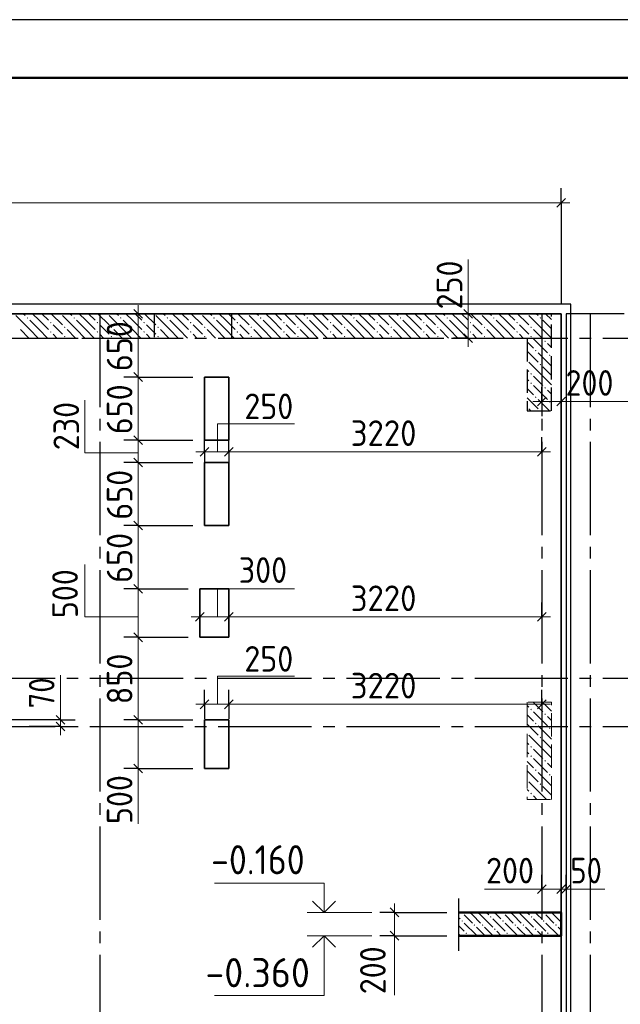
# Model space of a CAD drawing. Header units: millimetres. Extents: x 0 to 50400, y 0 to 35640.
# Tile 18 of 19: x 34691 to 40874, y 25502 to 35640. Entities that reach past the tile are written whole.
import ezdxf

# ---------------------------------------------------------------- set-up
doc = ezdxf.new("R2010")
doc.units = ezdxf.units.MM
doc.linetypes.add('______2', pattern=[324, 240, -84])
doc.linetypes.add('______5', pattern=[1320, 960, -120, 120, -120])
for name, color, linetype, lineweight in [('Standard', 7, 'Continuous', 25), ('ЖБ Перекрытие верхний уровень', 7, 'Continuous', 35), ('ЖБ Пилон', 7, 'Continuous', 35), ('ЖБ Стена верхний уровень', 7, 'Continuous', 35), ('Общий01', 7, 'Continuous', 13), ('Примечания', 7, 'Continuous', 13), ('Размерная линия_ общее', 7, 'Continuous', 13)]:
    doc.layers.add(name, color=color, linetype=linetype, lineweight=lineweight)
doc.layers.add('Оси', color=7, linetype='______5', true_color=0x656565)
doc.styles.add('ISOCPEUR', font='txt')

msp = doc.modelspace()

# ---------------------------------------------------------------- hatches: boundary and pattern name
at = {"layer": 'ЖБ Пилон', "linetype": 'Continuous', "lineweight": 18, "transparency": 33554687}
for points in [[(39948, 28537), (39956, 28545), (39963, 28537), (39956, 28530)], [(40092, 28489), (40100, 28497), (40107, 28489), (40100, 28481)], [(39996, 28393), (40004, 28401), (40011, 28393), (40004, 28385)], [(39915, 28298), (39915, 28297), (39915, 28297)], [(40140, 28345), (40148, 28353), (40155, 28345), (40148, 28337)], [(40044, 28249), (40052, 28257), (40059, 28249), (40052, 28241)], [(39948, 28153), (39956, 28161), (39963, 28153), (39956, 28145)], [(39948, 28057), (39956, 28065), (39963, 28057), (39956, 28050)], [(40092, 28009), (40100, 28017), (40107, 28009), (40100, 28001)], [(39996, 27913), (40004, 27921), (40011, 27913), (40004, 27905)], [(39915, 27818), (39915, 27817), (39915, 27817)], [(40140, 27865), (40148, 27873), (40155, 27865), (40148, 27857)], [(39948, 27673), (39956, 27681), (39963, 27673), (39956, 27665)], [(40044, 27769), (40052, 27777), (40059, 27769), (40052, 27761)]]:
    msp.add_hatch(color=7, dxfattribs=at).paths.add_polyline_path(points, flags=16)
at = {"layer": 'ЖБ Стена верхний уровень', "linetype": 'Continuous', "lineweight": 18, "transparency": 33554687}
for points in [[(34764, 32569), (34772, 32577), (34779, 32569), (34772, 32561)], [(35110, 32612), (35108, 32610), (35105, 32612)], [(35244, 32569), (35252, 32577), (35259, 32569), (35252, 32561)], [(35590, 32612), (35588, 32610), (35585, 32612)], [(35724, 32569), (35732, 32577), (35739, 32569), (35732, 32561)], [(36070, 32612), (36068, 32610), (36065, 32612)], [(36204, 32569), (36212, 32577), (36219, 32569), (36212, 32561)], [(36550, 32612), (36548, 32610), (36545, 32612)], [(36684, 32569), (36692, 32577), (36699, 32569), (36692, 32561)], [(37030, 32612), (37028, 32610), (37025, 32612)], [(37164, 32569), (37172, 32577), (37179, 32569), (37172, 32561)], [(37510, 32612), (37508, 32610), (37505, 32612)], [(37644, 32569), (37652, 32577), (37659, 32569), (37652, 32561)], [(37990, 32612), (37988, 32610), (37985, 32612)], [(38124, 32569), (38132, 32577), (38139, 32569), (38132, 32561)], [(38470, 32612), (38468, 32610), (38465, 32612)], [(38604, 32569), (38612, 32577), (38619, 32569), (38612, 32561)], [(38950, 32612), (38948, 32610), (38945, 32612)], [(39084, 32569), (39092, 32577), (39099, 32569), (39092, 32561)], [(39430, 32612), (39428, 32610), (39425, 32612)], [(39564, 32569), (39572, 32577), (39579, 32569), (39572, 32561)], [(39910, 32612), (39908, 32610), (39905, 32612)], [(40044, 32569), (40052, 32577), (40059, 32569), (40052, 32561)], [(35004, 32521), (35012, 32529), (35019, 32521), (35012, 32513)], [(35148, 32473), (35156, 32481), (35163, 32473), (35156, 32466)], [(35484, 32521), (35492, 32529), (35499, 32521), (35492, 32513)], [(35628, 32473), (35636, 32481), (35643, 32473), (35636, 32466)], [(35964, 32521), (35972, 32529), (35979, 32521), (35972, 32513)], [(36108, 32473), (36116, 32481), (36123, 32473), (36116, 32466)], [(36444, 32521), (36452, 32529), (36459, 32521), (36452, 32513)], [(36588, 32473), (36596, 32481), (36603, 32473), (36596, 32466)], [(36924, 32521), (36932, 32529), (36939, 32521), (36932, 32513)], [(37068, 32473), (37076, 32481), (37083, 32473), (37076, 32466)], [(37404, 32521), (37412, 32529), (37419, 32521), (37412, 32513)], [(37548, 32473), (37556, 32481), (37563, 32473), (37556, 32466)], [(37884, 32521), (37892, 32529), (37899, 32521), (37892, 32513)], [(38028, 32473), (38036, 32481), (38043, 32473), (38036, 32466)], [(38364, 32521), (38372, 32529), (38379, 32521), (38372, 32513)], [(38508, 32473), (38516, 32481), (38523, 32473), (38516, 32466)], [(38844, 32521), (38852, 32529), (38859, 32521), (38852, 32513)], [(38988, 32473), (38996, 32481), (39003, 32473), (38996, 32466)], [(39324, 32521), (39332, 32529), (39339, 32521), (39332, 32513)], [(39468, 32473), (39476, 32481), (39483, 32473), (39476, 32466)], [(39804, 32521), (39812, 32529), (39819, 32521), (39812, 32513)], [(39948, 32473), (39956, 32481), (39963, 32473), (39956, 32466)], [(35004, 32425), (35012, 32433), (35019, 32425), (35012, 32417)], [(35148, 32377), (35156, 32385), (35163, 32377), (35156, 32370)], [(35484, 32425), (35492, 32433), (35499, 32425), (35492, 32417)], [(35628, 32377), (35636, 32385), (35643, 32377), (35636, 32370)], [(35964, 32425), (35972, 32433), (35979, 32425), (35972, 32417)], [(36108, 32377), (36116, 32385), (36123, 32377), (36116, 32370)], [(36444, 32425), (36452, 32433), (36459, 32425), (36452, 32417)], [(36588, 32377), (36596, 32385), (36603, 32377), (36596, 32370)], [(36924, 32425), (36932, 32433), (36939, 32425), (36932, 32417)], [(37068, 32377), (37076, 32385), (37083, 32377), (37076, 32370)], [(37404, 32425), (37412, 32433), (37419, 32425), (37412, 32417)], [(37548, 32377), (37556, 32385), (37563, 32377), (37556, 32370)], [(37884, 32425), (37892, 32433), (37899, 32425), (37892, 32417)], [(38028, 32377), (38036, 32385), (38043, 32377), (38036, 32370)], [(38364, 32425), (38372, 32433), (38379, 32425), (38372, 32417)], [(38508, 32377), (38516, 32385), (38523, 32377), (38516, 32370)], [(38844, 32425), (38852, 32433), (38859, 32425), (38852, 32417)], [(38988, 32377), (38996, 32385), (39003, 32377), (38996, 32370)], [(39324, 32425), (39332, 32433), (39339, 32425), (39332, 32417)], [(39468, 32377), (39476, 32385), (39483, 32377), (39476, 32370)], [(39804, 32425), (39812, 32433), (39819, 32425), (39812, 32417)], [(39948, 32377), (39956, 32385), (39963, 32377), (39956, 32370)], [(39996, 32233), (40004, 32241), (40011, 32233), (40004, 32226)], [(40092, 32329), (40100, 32337), (40107, 32329), (40100, 32321)], [(39915, 32138), (39915, 32137), (39915, 32137)], [(40140, 32185), (40148, 32193), (40155, 32185), (40148, 32177)], [(40044, 32089), (40052, 32097), (40059, 32089), (40052, 32081)], [(39948, 31993), (39956, 32001), (39963, 31993), (39956, 31986)], [(39948, 31897), (39956, 31905), (39963, 31897), (39956, 31890)], [(40092, 31849), (40100, 31857), (40107, 31849), (40100, 31841)], [(39996, 31753), (40004, 31761), (40011, 31753), (40004, 31746)], [(39915, 31658), (39915, 31657), (39915, 31657)], [(40140, 31705), (40148, 31713), (40155, 31705), (40148, 31697)], [(40047, 31612), (40052, 31617), (40056, 31612)]]:
    msp.add_hatch(color=7, dxfattribs=at).paths.add_polyline_path(points, flags=16)
at = {"layer": 'Общий01', "linetype": 'Continuous', "lineweight": 13, "transparency": 33554687}
for points in [[(39246, 26436), (39238, 26444), (39243, 26449), (39249, 26449), (39254, 26444)], [(39246, 26352), (39238, 26360), (39246, 26368), (39254, 26360)], [(39540, 26394), (39532, 26402), (39540, 26410), (39548, 26402)], [(39666, 26436), (39658, 26444), (39663, 26449), (39669, 26449), (39674, 26444)], [(39666, 26352), (39658, 26360), (39666, 26368), (39674, 26360)], [(39960, 26394), (39952, 26402), (39960, 26410), (39968, 26402)], [(40086, 26436), (40078, 26444), (40083, 26449), (40089, 26449), (40094, 26444)], [(40086, 26352), (40078, 26360), (40086, 26368), (40094, 26360)], [(39372, 26310), (39364, 26318), (39372, 26326), (39380, 26318)], [(39456, 26310), (39448, 26318), (39456, 26326), (39464, 26318)], [(39582, 26268), (39574, 26276), (39582, 26284), (39590, 26276)], [(39792, 26310), (39784, 26318), (39792, 26326), (39800, 26318)], [(39876, 26310), (39868, 26318), (39876, 26326), (39884, 26318)], [(40002, 26268), (39994, 26276), (40002, 26284), (40010, 26276)], [(40212, 26310), (40204, 26318), (40212, 26326), (40220, 26318)], [(39288, 26226), (39280, 26234), (39288, 26242), (39296, 26234)], [(39708, 26226), (39700, 26234), (39708, 26242), (39716, 26234)], [(40128, 26226), (40120, 26234), (40128, 26242), (40136, 26234)]]:
    msp.add_hatch(color=7, dxfattribs=at).paths.add_polyline_path(points, flags=16)

# ---------------------------------------------------------------- linework, layer by layer
at = {"layer": 'Standard', "color": 7, "linetype": 'Continuous', "lineweight": 25, "transparency": 33554687}
msp.add_lwpolyline([(0, 0), (50400, 0), (50400, 35640), (0, 35640), (0, 0)], close=True, dxfattribs=at)
at = {"layer": 'Standard', "color": 7, "linetype": 'Continuous', "lineweight": 50, "transparency": 33554687}
msp.add_lwpolyline([(2400, 35040), (49800, 35040), (49800, 600), (2400, 600), (2400, 35040)], close=True, dxfattribs=at)
at = {"layer": 'Standard', "color": 254, "linetype": 'Continuous', "lineweight": -3, "true_color": 0xc4c4ff, "transparency": 33554687}
msp.add_lwpolyline([(8915, 10212), (40365, 10212), (40365, 32712), (8915, 32712), (8915, 10212)], dxfattribs=at)
at = {"layer": 'ЖБ Перекрытие верхний уровень', "color": 7, "linetype": 'Continuous', "lineweight": 35, "transparency": 33554687}
for p, q in [((40265, 32612), (26895, 32612)), ((40265, 10312), (40265, 32612)), ((36845, 31961), (36595, 31961)), ((36595, 31961), (36595, 31311)), ((36845, 31311), (36845, 31961)), ((36595, 31311), (36845, 31311)), ((36845, 31081), (36595, 31081)), ((36595, 31081), (36595, 30431)), ((36845, 30431), (36845, 31081)), ((36595, 30431), (36845, 30431)), ((36845, 29781), (36545, 29781)), ((36545, 29781), (36545, 29281)), ((36845, 29281), (36845, 29781)), ((36545, 29281), (36845, 29281)), ((36845, 28431), (36595, 28431)), ((36595, 28431), (36595, 27931)), ((36845, 27931), (36845, 28431)), ((36595, 27931), (36845, 27931))]:
    msp.add_line(p, q, dxfattribs=at)
at = {"layer": 'ЖБ Пилон', "color": 253, "linetype": '______2', "lineweight": 13, "true_color": 0xa0a0a0, "transparency": 33554687}
for p, q in [((40165, 28612), (39915, 28612)), ((39915, 28612), (39915, 27612)), ((40165, 27612), (40165, 28612)), ((39915, 27612), (40165, 27612))]:
    msp.add_line(p, q, dxfattribs=at)
at = {"layer": 'ЖБ Пилон', "color": 9, "linetype": 'Continuous', "lineweight": 18, "true_color": 0xc7c7c7, "transparency": 33554687}
for p, q in [((39980, 28609), (40076, 28513)), ((40076, 28609), (40072, 28612)), ((40076, 28609), (40165, 28520)), ((39932, 28561), (39915, 28578)), ((39980, 28513), (40124, 28369)), ((39915, 28482), (39980, 28417)), ((39915, 28386), (40028, 28273)), ((40165, 28424), (40124, 28465)), ((40165, 28232), (40028, 28369)), ((39915, 28194), (39932, 28177)), ((40076, 28129), (39932, 28273)), ((40076, 28225), (40165, 28136)), ((39932, 28081), (39915, 28098)), ((39980, 28129), (40076, 28033)), ((40076, 28129), (40165, 28040)), ((39915, 28002), (39980, 27937)), ((39980, 28033), (40124, 27889)), ((40165, 27944), (40124, 27985)), ((39915, 27906), (40028, 27793)), ((40165, 27752), (40028, 27889)), ((40076, 27649), (39932, 27793)), ((39915, 27714), (39932, 27697)), ((40076, 27745), (40165, 27656)), ((39920, 27612), (39915, 27618)), ((39980, 27649), (40016, 27612)), ((40076, 27649), (40113, 27612))]:
    msp.add_line(p, q, dxfattribs=at)
at = {"layer": 'ЖБ Стена верхний уровень', "color": 251, "linetype": '______2', "lineweight": -3, "true_color": 0x656565, "transparency": 33554687}
for p, q in [((39915, 32612), (29878, 32612)), ((36875, 32612), (36075, 32612)), ((36075, 32612), (36075, 32362)), ((36875, 32362), (36875, 32612)), ((40165, 32612), (39915, 32612)), ((40165, 31612), (40165, 32612)), ((27878, 32362), (36075, 32362)), ((36875, 32362), (39915, 32362)), ((39915, 32362), (39915, 31612)), ((39915, 31612), (40165, 31612))]:
    msp.add_line(p, q, dxfattribs=at)
at = {"layer": 'ЖБ Стена верхний уровень', "color": 9, "linetype": 'Continuous', "lineweight": 18, "true_color": 0xc7c7c7, "transparency": 33554687}
for p, q in [((34796, 32449), (34652, 32593)), ((34728, 32612), (34748, 32593)), ((34796, 32545), (34892, 32449)), ((34892, 32545), (34824, 32612)), ((34892, 32545), (34988, 32449)), ((34920, 32612), (34988, 32545)), ((35016, 32612), (35132, 32497)), ((35276, 32449), (35132, 32593)), ((35208, 32612), (35228, 32593)), ((35276, 32545), (35372, 32449)), ((35372, 32545), (35304, 32612)), ((35372, 32545), (35468, 32449)), ((35400, 32612), (35468, 32545)), ((35496, 32612), (35612, 32497)), ((35756, 32449), (35612, 32593)), ((35688, 32612), (35708, 32593)), ((35756, 32545), (35852, 32449)), ((35852, 32545), (35784, 32612)), ((35852, 32545), (35948, 32449)), ((35880, 32612), (35948, 32545)), ((35976, 32612), (36092, 32497)), ((36236, 32449), (36092, 32593)), ((36168, 32612), (36188, 32593)), ((36236, 32545), (36332, 32449)), ((36332, 32545), (36264, 32612)), ((36332, 32545), (36428, 32449)), ((36360, 32612), (36428, 32545)), ((36456, 32612), (36572, 32497)), ((36716, 32449), (36572, 32593)), ((36648, 32612), (36668, 32593)), ((36716, 32545), (36812, 32449)), ((36812, 32545), (36744, 32612)), ((36812, 32545), (36908, 32449)), ((36840, 32612), (36908, 32545)), ((36936, 32612), (37052, 32497)), ((37196, 32449), (37052, 32593)), ((37128, 32612), (37148, 32593)), ((37196, 32545), (37292, 32449)), ((37292, 32545), (37224, 32612)), ((37292, 32545), (37388, 32449)), ((37320, 32612), (37388, 32545)), ((37416, 32612), (37532, 32497)), ((37676, 32449), (37532, 32593)), ((37608, 32612), (37628, 32593)), ((37676, 32545), (37772, 32449)), ((37772, 32545), (37704, 32612)), ((37772, 32545), (37868, 32449)), ((37800, 32612), (37868, 32545)), ((37896, 32612), (38012, 32497)), ((38156, 32449), (38012, 32593)), ((38088, 32612), (38108, 32593)), ((38156, 32545), (38252, 32449)), ((38252, 32545), (38184, 32612)), ((38252, 32545), (38348, 32449)), ((38280, 32612), (38348, 32545)), ((38376, 32612), (38492, 32497)), ((38636, 32449), (38492, 32593)), ((38568, 32612), (38588, 32593)), ((38636, 32545), (38732, 32449)), ((38732, 32545), (38664, 32612)), ((38732, 32545), (38828, 32449)), ((38760, 32612), (38828, 32545)), ((38856, 32612), (38972, 32497)), ((39116, 32449), (38972, 32593)), ((39048, 32612), (39068, 32593)), ((39116, 32545), (39212, 32449)), ((39212, 32545), (39144, 32612)), ((39212, 32545), (39308, 32449)), ((39240, 32612), (39308, 32545)), ((39336, 32612), (39452, 32497)), ((39596, 32449), (39452, 32593)), ((39528, 32612), (39548, 32593)), ((39596, 32545), (39692, 32449)), ((39692, 32545), (39624, 32612)), ((39692, 32545), (39788, 32449)), ((39720, 32612), (39788, 32545)), ((39816, 32612), (39915, 32514)), ((40076, 32449), (39932, 32593)), ((40008, 32612), (40028, 32593)), ((40076, 32545), (40165, 32456)), ((40165, 32552), (40104, 32612)), ((34700, 32449), (34786, 32362)), ((34796, 32449), (34882, 32362)), ((34892, 32449), (34978, 32362)), ((35084, 32449), (35036, 32497)), ((35132, 32401), (35084, 32449)), ((35180, 32449), (35266, 32362)), ((35276, 32449), (35362, 32362)), ((35372, 32449), (35458, 32362)), ((35564, 32449), (35516, 32497)), ((35612, 32401), (35564, 32449)), ((35660, 32449), (35746, 32362)), ((35756, 32449), (35842, 32362)), ((35852, 32449), (35938, 32362)), ((36044, 32449), (35996, 32497)), ((36092, 32401), (36044, 32449)), ((36140, 32449), (36226, 32362)), ((36236, 32449), (36322, 32362)), ((36332, 32449), (36418, 32362)), ((36524, 32449), (36476, 32497)), ((36572, 32401), (36524, 32449)), ((36620, 32449), (36706, 32362)), ((36716, 32449), (36802, 32362)), ((36812, 32449), (36898, 32362)), ((37004, 32449), (36956, 32497)), ((37052, 32401), (37004, 32449)), ((37100, 32449), (37186, 32362)), ((37196, 32449), (37282, 32362)), ((37292, 32449), (37378, 32362)), ((37484, 32449), (37436, 32497)), ((37532, 32401), (37484, 32449)), ((37580, 32449), (37666, 32362)), ((37676, 32449), (37762, 32362)), ((37772, 32449), (37858, 32362)), ((37964, 32449), (37916, 32497)), ((38012, 32401), (37964, 32449)), ((38060, 32449), (38146, 32362)), ((38156, 32449), (38242, 32362)), ((38252, 32449), (38338, 32362)), ((38444, 32449), (38396, 32497)), ((38492, 32401), (38444, 32449)), ((38540, 32449), (38626, 32362)), ((38636, 32449), (38722, 32362)), ((38732, 32449), (38818, 32362)), ((38924, 32449), (38876, 32497)), ((38972, 32401), (38924, 32449)), ((39020, 32449), (39106, 32362)), ((39116, 32449), (39202, 32362)), ((39212, 32449), (39298, 32362)), ((39404, 32449), (39356, 32497)), ((39452, 32401), (39404, 32449)), ((39500, 32449), (39586, 32362)), ((39596, 32449), (39682, 32362)), ((39692, 32449), (39778, 32362)), ((39884, 32449), (39836, 32497)), ((39915, 32418), (39884, 32449)), ((39915, 32514), (39932, 32497)), ((39980, 32449), (40076, 32353)), ((40076, 32449), (40165, 32360)), ((35036, 32401), (35074, 32362)), ((35516, 32401), (35554, 32362)), ((35996, 32401), (36034, 32362)), ((36476, 32401), (36514, 32362)), ((36956, 32401), (36994, 32362)), ((37436, 32401), (37474, 32362)), ((37916, 32401), (37954, 32362)), ((38396, 32401), (38434, 32362)), ((38876, 32401), (38914, 32362)), ((39356, 32401), (39394, 32362)), ((39836, 32401), (39874, 32362)), ((39932, 32401), (39915, 32418)), ((39980, 32353), (40124, 32209)), ((39915, 32322), (39980, 32257)), ((40165, 32264), (40124, 32305)), ((39915, 32226), (40028, 32113)), ((40165, 32072), (40028, 32209)), ((40076, 31969), (39932, 32113)), ((40076, 32065), (40165, 31976)), ((39915, 32034), (39932, 32017)), ((39932, 31921), (39915, 31938)), ((39980, 31969), (40076, 31873)), ((40076, 31969), (40165, 31880)), ((39915, 31842), (39980, 31777)), ((39980, 31873), (40124, 31729)), ((39915, 31746), (40028, 31633)), ((40165, 31784), (40124, 31825)), ((39952, 31612), (39932, 31633)), ((40144, 31612), (40028, 31729))]:
    msp.add_line(p, q, dxfattribs=at)
at = {"layer": 'Общий01', "color": 7, "linetype": 'Continuous', "lineweight": 35, "transparency": 33554687}
for p, q in [((37825, 26449), (37707, 26566)), ((37825, 26449), (37942, 26566)), ((37825, 26209), (37707, 26091)), ((37825, 26209), (37942, 26091))]:
    msp.add_line(p, q, dxfattribs=at)
at = {"layer": 'Общий01', "color": 7, "linetype": 'Continuous', "lineweight": 25, "transparency": 33554687}
msp.add_line((39209, 26593), (39209, 26053), dxfattribs=at)
at = {"layer": 'Общий01', "color": 7, "linetype": 'Continuous', "lineweight": 13, "transparency": 33554687}
for p, q in [((38315, 26449), (37649, 26449)), ((38315, 26449), (37649, 26449)), ((39225, 26381), (39209, 26397)), ((39267, 26423), (39351, 26339)), ((39351, 26423), (39325, 26449)), ((39351, 26423), (39435, 26339)), ((39409, 26449), (39435, 26423)), ((39435, 26423), (39561, 26297)), ((39493, 26449), (39519, 26423)), ((39561, 26381), (39687, 26255)), ((39603, 26423), (39577, 26449)), ((39645, 26381), (39603, 26423)), ((39687, 26423), (39771, 26339)), ((39771, 26423), (39745, 26449)), ((39771, 26423), (39855, 26339)), ((39829, 26449), (39855, 26423)), ((39855, 26423), (39981, 26297)), ((39913, 26449), (39939, 26423)), ((39981, 26381), (40107, 26255)), ((40023, 26423), (39997, 26449)), ((40065, 26381), (40023, 26423)), ((40107, 26423), (40191, 26339)), ((40191, 26423), (40165, 26449)), ((40191, 26423), (40265, 26349)), ((40249, 26449), (40265, 26433)), ((39209, 26313), (39267, 26255)), ((39267, 26339), (39393, 26213)), ((39435, 26255), (39393, 26297)), ((39477, 26297), (39565, 26209)), ((39687, 26339), (39813, 26213)), ((39855, 26255), (39813, 26297)), ((39897, 26297), (39985, 26209)), ((40107, 26339), (40233, 26213)), ((40265, 26265), (40233, 26297)), ((38315, 26209), (37649, 26209)), ((38315, 26209), (37684, 26209)), ((39209, 26229), (39229, 26209)), ((39313, 26209), (39309, 26213)), ((39477, 26213), (39435, 26255)), ((39603, 26255), (39649, 26209)), ((39733, 26209), (39729, 26213)), ((39897, 26213), (39855, 26255)), ((40023, 26255), (40069, 26209)), ((40153, 26209), (40149, 26213))]:
    msp.add_line(p, q, dxfattribs=at)
at = {"layer": 'Общий01', "color": 7, "linetype": 'Continuous', "lineweight": 25, "transparency": 33554687}
msp.add_lwpolyline([(40915, 32612), (40315, 32612), (40315, 10312), (40915, 10312)], dxfattribs=at)
at = {"layer": 'Общий01', "color": 7, "linetype": 'Continuous', "lineweight": 13, "transparency": 33554687}
for points in [[(37825, 26449), (37825, 26749), (36698, 26749)], [(37825, 26209), (37825, 25592), (36698, 25592)]]:
    msp.add_lwpolyline(points, dxfattribs=at)
at = {"layer": 'Общий01', "color": 7, "linetype": 'Continuous', "lineweight": 50, "transparency": 33554687}
msp.add_lwpolyline([(39209, 26449), (40265, 26449), (40265, 26209), (39209, 26209)], dxfattribs=at)
at = {"layer": 'Оси', "color": 8, "linetype": '______5', "lineweight": -3, "transparency": 33554687}
for p, q in [((35515, 32612), (35515, 8317)), ((40065, 32612), (40065, 8317)), ((40565, 32612), (40565, 8317)), ((9015, 32362), (42963, 32362)), ((9015, 28862), (42963, 28862)), ((9015, 28362), (42963, 28362))]:
    msp.add_line(p, q, dxfattribs=at)
at = {"layer": 'Примечания', "color": 7, "linetype": 'Continuous', "lineweight": 13, "transparency": 33554687}
for p, q in [((39308, 32612), (39308, 33172)), ((35362, 31182), (35362, 31722)), ((40265, 31708), (40975, 31708)), ((36729, 31190), (36729, 31480)), ((36729, 31480), (37519, 31480)), ((35912, 31182), (35362, 31182)), ((35362, 29492), (35362, 30032)), ((36729, 29490), (36729, 29780)), ((36729, 29780), (37519, 29780)), ((35912, 29492), (35362, 29492)), ((35111, 28431), (35111, 28891)), ((36729, 28590), (36729, 28880)), ((36729, 28880), (37519, 28880)), ((35912, 27931), (35912, 27361)), ((40015, 26687), (39475, 26687)), ((40315, 26687), (40715, 26687)), ((38549, 26209), (38549, 25597))]:
    msp.add_line(p, q, dxfattribs=at)
at = {"layer": 'Размерная линия_ общее', "color": 253, "linetype": 'Continuous', "lineweight": -3, "true_color": 0xa0a0a0, "transparency": 33554687}
for p, q in [((40265, 33755), (40265, 33905)), ((40265, 33755), (40265, 33605)), ((40265, 33755), (40265, 32712)), ((35912, 32611), (35762, 32611)), ((35912, 32611), (36062, 32611)), ((35912, 32611), (35912, 32611)), ((39308, 32612), (39158, 32612)), ((39308, 32612), (39182, 32612)), ((39308, 32612), (39458, 32612)), ((39308, 32362), (39158, 32362)), ((39308, 32362), (39182, 32362)), ((39308, 32362), (39458, 32362)), ((35912, 31961), (35762, 31961)), ((35912, 31961), (36062, 31961)), ((35912, 31961), (36475, 31961)), ((40065, 31708), (40065, 31858)), ((40265, 31708), (40265, 31858)), ((40065, 31708), (40065, 31558)), ((40265, 31708), (40265, 31558)), ((36595, 31191), (36595, 31341)), ((36845, 31191), (36845, 31341)), ((40065, 31191), (40065, 31341)), ((35912, 31311), (35762, 31311)), ((35912, 31311), (36062, 31311)), ((35912, 31311), (36475, 31311)), ((36595, 31191), (36595, 31041)), ((36845, 31191), (36845, 31041)), ((40065, 31191), (40065, 31041)), ((35912, 31081), (35762, 31081)), ((35912, 31081), (36062, 31081)), ((35912, 31081), (36475, 31081)), ((35912, 30431), (35762, 30431)), ((35912, 30431), (36062, 30431)), ((35912, 30431), (36475, 30431)), ((35912, 29781), (35762, 29781)), ((35912, 29781), (36062, 29781)), ((35912, 29781), (36425, 29781)), ((36545, 29491), (36545, 29641)), ((36845, 29491), (36845, 29641)), ((40065, 29491), (40065, 29641)), ((36545, 29491), (36545, 29341)), ((36845, 29491), (36845, 29341)), ((40065, 29491), (40065, 29341)), ((35912, 29281), (35762, 29281)), ((35912, 29281), (36062, 29281)), ((35912, 29281), (36425, 29281)), ((36595, 28591), (36595, 28741)), ((36845, 28591), (36845, 28741)), ((40065, 28591), (40065, 28741)), ((36595, 28591), (36595, 28441)), ((36845, 28591), (36845, 28441)), ((40065, 28591), (40065, 28441)), ((35111, 28431), (34545, 28431)), ((35111, 28431), (34961, 28431)), ((35111, 28431), (35261, 28431)), ((35912, 28431), (35762, 28431)), ((35912, 28431), (36062, 28431)), ((35912, 28431), (36475, 28431)), ((35111, 28362), (34789, 28362)), ((35111, 28362), (34961, 28362)), ((35111, 28362), (35261, 28362)), ((35912, 27931), (35762, 27931)), ((35912, 27931), (36062, 27931)), ((35912, 27931), (36475, 27931)), ((40065, 26687), (40065, 26837)), ((40265, 26687), (40265, 26837)), ((40315, 26687), (40315, 26837)), ((40065, 26687), (40065, 26537)), ((40265, 26687), (40265, 26537)), ((40315, 26687), (40315, 26537)), ((38549, 26449), (38399, 26449)), ((38549, 26449), (38699, 26449)), ((38549, 26449), (39089, 26449)), ((38549, 26209), (38399, 26209)), ((38549, 26209), (38699, 26209)), ((38549, 26209), (39089, 26209))]:
    msp.add_line(p, q, dxfattribs=at)
at = {"layer": 'Размерная линия_ общее', "color": 7, "linetype": 'Continuous', "lineweight": 25, "transparency": 33554687}
for p, q in [((40220, 33710), (40310, 33800)), ((35957, 32566), (35867, 32656)), ((39353, 32567), (39263, 32657)), ((39353, 32317), (39263, 32407)), ((35957, 31916), (35867, 32006)), ((40020, 31663), (40110, 31753)), ((40220, 31663), (40310, 31753)), ((35957, 31266), (35867, 31356)), ((36550, 31146), (36640, 31236)), ((36800, 31146), (36890, 31236)), ((40020, 31146), (40110, 31236)), ((35957, 31036), (35867, 31126)), ((35957, 30386), (35867, 30476)), ((35957, 29736), (35867, 29826)), ((36500, 29446), (36590, 29536)), ((36800, 29446), (36890, 29536)), ((40020, 29446), (40110, 29536)), ((35957, 29236), (35867, 29326)), ((36550, 28546), (36640, 28636)), ((36800, 28546), (36890, 28636)), ((40020, 28546), (40110, 28636)), ((35156, 28386), (35066, 28476)), ((35156, 28317), (35066, 28407)), ((35957, 28386), (35867, 28476)), ((35957, 27886), (35867, 27976)), ((40020, 26642), (40110, 26732)), ((40220, 26642), (40310, 26732)), ((40270, 26642), (40360, 26732)), ((38504, 26494), (38594, 26404)), ((38504, 26254), (38594, 26164))]:
    msp.add_line(p, q, dxfattribs=at)
at = {"layer": 'Размерная линия_ общее', "color": 7, "linetype": 'Continuous', "lineweight": 13, "transparency": 33554687}
for p, q in [((9015, 33755), (40265, 33755)), ((40265, 33755), (40355, 33755)), ((35912, 32611), (35912, 32701)), ((39308, 32612), (39308, 32702)), ((35912, 31961), (35912, 32611)), ((39308, 32362), (39308, 32272)), ((35912, 31311), (35912, 31961)), ((40065, 31708), (39975, 31708)), ((40065, 31708), (40265, 31708)), ((40265, 31708), (40355, 31708)), ((35912, 31081), (35912, 31311)), ((36595, 31191), (36505, 31191)), ((36595, 31191), (36845, 31191)), ((36845, 31191), (40065, 31191)), ((40065, 31191), (40155, 31191)), ((35912, 30431), (35912, 31081)), ((35912, 29781), (35912, 30431)), ((35912, 29281), (35912, 29781)), ((36545, 29491), (36455, 29491)), ((36545, 29491), (36845, 29491)), ((36845, 29491), (40065, 29491)), ((40065, 29491), (40155, 29491)), ((35912, 28431), (35912, 29281)), ((36595, 28591), (36505, 28591)), ((36595, 28591), (36845, 28591)), ((36845, 28591), (40065, 28591)), ((40065, 28591), (40155, 28591)), ((35111, 28431), (35111, 28521)), ((35111, 28362), (35111, 28431)), ((35912, 27931), (35912, 28431)), ((35111, 28362), (35111, 28272)), ((35912, 27931), (35912, 27841)), ((40065, 26687), (39975, 26687)), ((40065, 26687), (40265, 26687)), ((40265, 26687), (40315, 26687)), ((40315, 26687), (40405, 26687)), ((38549, 26449), (38549, 26539)), ((38549, 26449), (38549, 26209)), ((38549, 26209), (38549, 26119))]:
    msp.add_line(p, q, dxfattribs=at)
msp.add_lwpolyline([(39308, 32362), (39308, 32538), (39308, 32538), (39308, 32612)], dxfattribs=at)

# ---------------------------------------------------------------- texts
at = {"layer": 'Общий01', "color": 7, "linetype": 'Continuous', "lineweight": 25, "transparency": 33554687, "char_height": 300, "attachment_point": 7, "style": 'ISOCPEUR'}
for s, insert, width in [('\\W0.90;-0.160', (36661, 26841), 1214.13), ('\\W0.95;-0.360', (36603, 25678), 1281.44)]:
    msp.add_mtext(s, dxfattribs=dict(at, insert=insert, width=width))
at = {"layer": 'Размерная линия_ общее', "color": 7, "linetype": 'Continuous', "lineweight": 25, "transparency": 33554687, "char_height": 264, "attachment_point": 7, "rotation": 90, "style": 'ISOCPEUR'}
for s, insert, width in [('\\W0.91;250', (39248, 32657), 674.39), ('\\W0.91;650', (35852, 32022), 674.39), ('\\W0.91;650', (35852, 31372), 674.39), ('\\W0.91;230', (35303, 31207), 674.39), ('\\W0.91;650', (35852, 30492), 674.38), ('\\W0.91;650', (35852, 29842), 674.39), ('\\W0.91;500', (35290, 29478), 674.39), ('\\W0.91;850', (35852, 28592), 674.39), ('\\W0.87;70', (35050, 28549), 484.71), ('\\W0.91;500', (35852, 27358), 674.39), ('\\W0.91;200', (38459, 25606), 674.38)]:
    msp.add_mtext(s, dxfattribs=dict(at, insert=insert, width=width))
at = {"layer": 'Размерная линия_ общее', "color": 7, "linetype": 'Continuous', "lineweight": 25, "transparency": 33554687, "char_height": 264, "attachment_point": 7, "style": 'ISOCPEUR'}
for s, insert, width in [('\\W0.91;200', (40310, 31768), 674.38), ('\\W0.91;250', (37004, 31527), 674.39), ('\\W0.93;3220', (38099, 31251), 861.71), ('\\W0.91;300', (36946, 29841), 674.38), ('\\W0.93;3220', (38099, 29551), 861.71), ('\\W0.91;250', (37004, 28927), 674.39), ('\\W0.93;3220', (38099, 28651), 861.71), ('\\W0.91;200', (39492, 26747), 674.39), ('\\W0.87;50', (40360, 26747), 484.71)]:
    msp.add_mtext(s, dxfattribs=dict(at, insert=insert, width=width))

doc.saveas('drawing.dxf')
